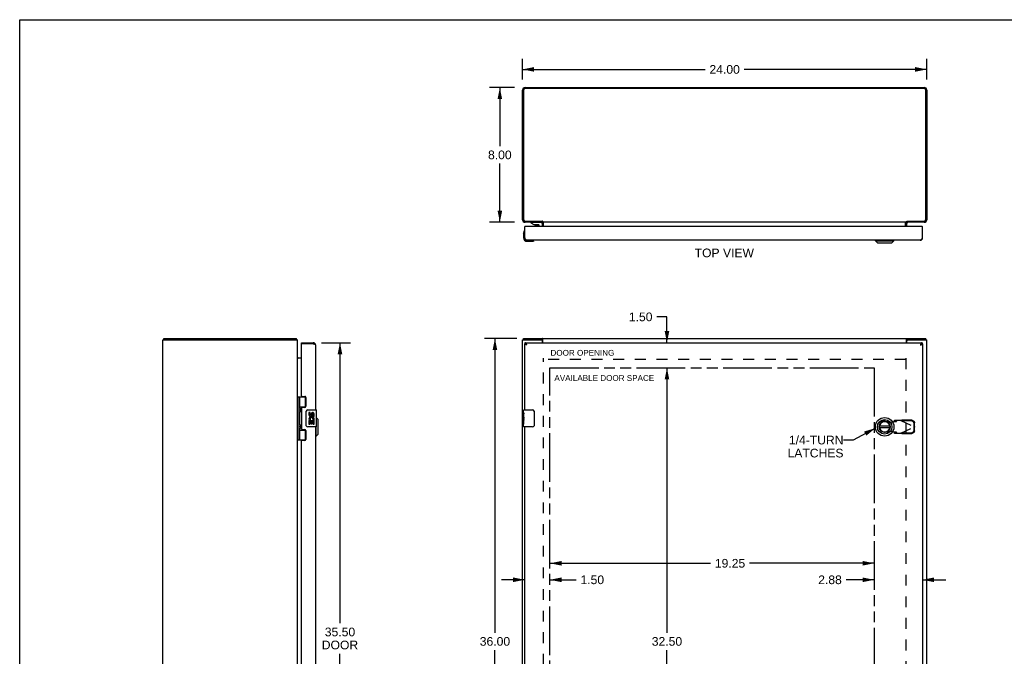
# Model space of a CAD drawing. Header units: inches. Extents: x 0 to 117, y 0 to 76.
# Tile 3 of 4: x 0 to 58, y 38 to 76. Entities that reach past the tile are written whole.
import ezdxf

# ---------------------------------------------------------------- set-up
doc = ezdxf.new("R2010")
doc.units = ezdxf.units.IN
doc.header["$LTSCALE"] = 6.431217
doc.header["$MEASUREMENT"] = 0
doc.linetypes.add('HIDDEN', pattern=[0.2, 0.1, -0.1])
doc.linetypes.add('PHANTOM', pattern=[0.8, 0.45, -0.05, 0.1, -0.05, 0.1, -0.05])
doc.layers.get('0').update_dxf_attribs({"linetype": 'CONTINUOUS'})
for name, color, linetype in [('02___PRT_ALL_AXES', 7, 'CONTINUOUS'), ('1-4_TURN_LH_OVER_24', 7, 'CONTINUOUS'), ('AVAILABLE_DOOR_SPACE', 7, 'CONTINUOUS'), ('DEFAULT_2', 8, 'HIDDEN'), ('DIMENSIONS', 7, 'CONTINUOUS')]:
    doc.layers.add(name, color=color, linetype=linetype)
doc.styles.get("Standard").update_dxf_attribs({"font": 'arial.ttf'})
doc.dimstyles.new('DIMSTYLE_1', dxfattribs={"dimtxt": 0.515873, "dimasz": 0.687831, "dimexe": 0.09, "dimexo": 0.07, "dimgap": 0.0375, "dimtad": 0, "dimtih": 1, "dimtoh": 1, "dimzin": 4, "dimdsep": 46, "dimtxsty": 'Standard', "dimblk": '_FILLED', "dimblk1": '_FILLED', "dimblk2": '_FILLED', "dimcen": 0.09, "dimazin": 1, "dimtfac": 1, "dimtofl": 0, "dimtmove": 0, "dimatfit": 3, "dimldrblk": '_FILLED', "dimfxl": 1, "dimtolj": 1, "dimtzin": 4, "dimarcsym": 0})
doc.dimstyles.get("Standard").update_dxf_attribs({"dimtxt": 0.584656, "dimasz": 0.687831, "dimexe": 0.09, "dimexo": 0.07, "dimgap": 0.09, "dimtad": 0, "dimtih": 1, "dimtoh": 1, "dimzin": 4, "dimdsep": 46, "dimtxsty": 'Standard', "dimblk": '_FILLED', "dimblk1": '_FILLED', "dimblk2": '_FILLED', "dimcen": 0.09, "dimazin": 1, "dimtp": 0.01, "dimtm": 0.01, "dimtfac": 1, "dimtofl": 0, "dimtmove": 0, "dimatfit": 3, "dimldrblk": '_FILLED', "dimfxl": 1, "dimtolj": 1, "dimtzin": 4, "dimarcsym": 0})

# ---------------------------------------------------------------- blocks, each defined once
blk = doc.blocks.new('_FILLED')
at = {"color": 0, "linetype": 'ByBlock'}
blk.add_solid([(0, 0), (-1, 0.2), (-1, -0.2)], dxfattribs=at)
blk = doc.blocks.new('*D1')
at = {"layer": 'DIMENSIONS', "color": 2, "linetype": 'Continuous'}
for p, q in [((29.86, 72.109), (29.86, 73.326)), ((53.86, 72.109), (53.86, 73.326)), ((29.86, 72.706), (40.701, 72.706)), ((53.86, 72.706), (43.019, 72.706))]:
    blk.add_line(p, q, dxfattribs=at)
at = {"layer": 'DIMENSIONS', "color": 2, "linetype": 'Continuous', "xscale": 0.6878306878, "yscale": 0.6878306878, "zscale": 0.6878306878, "rotation": 180}
blk.add_blockref('_FILLED', (29.86, 72.706), dxfattribs=at)
at = {"layer": 'DIMENSIONS', "color": 2, "linetype": 'Continuous', "xscale": 0.6878306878, "yscale": 0.6878306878, "zscale": 0.6878306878}
blk.add_blockref('_FILLED', (53.86, 72.706), dxfattribs=at)
at = {"layer": 'DIMENSIONS', "color": 2, "linetype": 'Continuous', "insert": (41.86, 72.964), "char_height": 0.5159, "width": 1.80268, "attachment_point": 2, "line_spacing_factor": 0.9}
blk.add_mtext('24.00', dxfattribs=at)
blk = doc.blocks.new('*D2')
at = {"layer": 'DIMENSIONS', "color": 2, "linetype": 'Continuous'}
for p, q in [((29.522, 56.718), (27.601, 56.718)), ((28.22, 56.718), (28.22, 39.234)), ((28.22, 20.718), (28.22, 38.202)), ((29.522, 20.718), (27.601, 20.718))]:
    blk.add_line(p, q, dxfattribs=at)
at = {"layer": 'DIMENSIONS', "color": 2, "linetype": 'Continuous', "xscale": 0.6878306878, "yscale": 0.6878306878, "zscale": 0.6878306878}
for p, rotation in [((28.22, 56.718), 90), ((28.22, 20.718), 270)]:
    blk.add_blockref('_FILLED', p, dxfattribs=dict(at, rotation=rotation))
at = {"layer": 'DIMENSIONS', "color": 2, "linetype": 'Continuous', "insert": (28.22, 38.976), "char_height": 0.5159, "width": 1.80268, "attachment_point": 2, "line_spacing_factor": 0.9}
blk.add_mtext('36.00', dxfattribs=at)
blk = doc.blocks.new('*D3')
at = {"layer": 'DIMENSIONS', "color": 2, "linetype": 'Continuous'}
for p, q in [((29.379, 71.627), (27.892, 71.627)), ((28.511, 71.627), (28.511, 68.143)), ((28.511, 63.627), (28.511, 67.111)), ((29.379, 63.627), (27.892, 63.627))]:
    blk.add_line(p, q, dxfattribs=at)
at = {"layer": 'DIMENSIONS', "color": 2, "linetype": 'Continuous', "xscale": 0.6878306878, "yscale": 0.6878306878, "zscale": 0.6878306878}
for p, rotation in [((28.511, 71.627), 90), ((28.511, 63.627), 270)]:
    blk.add_blockref('_FILLED', p, dxfattribs=dict(at, rotation=rotation))
at = {"layer": 'DIMENSIONS', "color": 2, "linetype": 'Continuous', "insert": (28.511, 67.885), "char_height": 0.5159, "width": 1.40187, "attachment_point": 2, "line_spacing_factor": 0.9}
blk.add_mtext('8.00', dxfattribs=at)
blk = doc.blocks.new('*D4')
at = {"layer": 'DIMENSIONS', "color": 2, "linetype": 'Continuous'}
for p, q in [((17.914, 56.468), (19.637, 56.468)), ((19.018, 56.468), (19.018, 39.794)), ((19.018, 20.968), (19.018, 37.988)), ((17.914, 20.968), (19.637, 20.968))]:
    blk.add_line(p, q, dxfattribs=at)
at = {"layer": 'DIMENSIONS', "color": 2, "linetype": 'Continuous', "xscale": 0.6878306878, "yscale": 0.6878306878, "zscale": 0.6878306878}
for p, rotation in [((19.018, 56.468), 90), ((19.018, 20.968), 270)]:
    blk.add_blockref('_FILLED', p, dxfattribs=dict(at, rotation=rotation))
at = {"layer": 'DIMENSIONS', "color": 2, "linetype": 'Continuous', "insert": (19.018, 39.536), "char_height": 0.5159, "width": 2.15938, "attachment_point": 2, "line_spacing_factor": 0.9}
blk.add_mtext('35.50\\PDOOR', dxfattribs=at)
blk = doc.blocks.new('*D6')
at = {"layer": 'DIMENSIONS', "color": 2, "linetype": 'Continuous'}
for p, q in [((31.485, 43.359), (41.019, 43.359)), ((50.735, 43.359), (43.337, 43.359))]:
    blk.add_line(p, q, dxfattribs=at)
at = {"layer": 'DIMENSIONS', "color": 2, "linetype": 'Continuous', "xscale": 0.6878306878, "yscale": 0.6878306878, "zscale": 0.6878306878, "rotation": 180}
blk.add_blockref('_FILLED', (31.485, 43.359), dxfattribs=at)
at = {"layer": 'DIMENSIONS', "color": 2, "linetype": 'Continuous', "xscale": 0.6878306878, "yscale": 0.6878306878, "zscale": 0.6878306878}
blk.add_blockref('_FILLED', (50.735, 43.359), dxfattribs=at)
at = {"layer": 'DIMENSIONS', "color": 2, "linetype": 'Continuous', "insert": (42.178, 43.617), "char_height": 0.5159, "width": 1.80268, "attachment_point": 2, "line_spacing_factor": 0.9}
blk.add_mtext('19.25', dxfattribs=at)
blk = doc.blocks.new('*D7')
at = {"layer": 'DIMENSIONS', "color": 2, "linetype": 'Continuous'}
for p, q in [((50.735, 42.378), (49.074, 42.378)), ((53.61, 42.378), (54.986, 42.378))]:
    blk.add_line(p, q, dxfattribs=at)
at = {"layer": 'DIMENSIONS', "color": 2, "linetype": 'Continuous', "xscale": 0.6878306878, "yscale": 0.6878306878, "zscale": 0.6878306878}
blk.add_blockref('_FILLED', (50.735, 42.378), dxfattribs=at)
at = {"layer": 'DIMENSIONS', "color": 2, "linetype": 'Continuous', "xscale": 0.6878306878, "yscale": 0.6878306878, "zscale": 0.6878306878, "rotation": 180}
blk.add_blockref('_FILLED', (53.61, 42.378), dxfattribs=at)
at = {"layer": 'DIMENSIONS', "color": 2, "linetype": 'Continuous', "insert": (48.817, 42.636), "char_height": 0.5159, "width": 1.40187, "attachment_point": 3, "line_spacing_factor": 0.9}
blk.add_mtext('2.88', dxfattribs=at)
blk = doc.blocks.new('*D8')
at = {"layer": 'DIMENSIONS', "color": 2, "linetype": 'Continuous'}
for p, q in [((29.985, 42.378), (28.609, 42.378)), ((31.485, 42.378), (33.041, 42.378))]:
    blk.add_line(p, q, dxfattribs=at)
at = {"layer": 'DIMENSIONS', "color": 2, "linetype": 'Continuous', "xscale": 0.6878306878, "yscale": 0.6878306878, "zscale": 0.6878306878}
blk.add_blockref('_FILLED', (29.985, 42.378), dxfattribs=at)
at = {"layer": 'DIMENSIONS', "color": 2, "linetype": 'Continuous', "xscale": 0.6878306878, "yscale": 0.6878306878, "zscale": 0.6878306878, "rotation": 180}
blk.add_blockref('_FILLED', (31.485, 42.378), dxfattribs=at)
at = {"layer": 'DIMENSIONS', "color": 2, "linetype": 'Continuous', "insert": (33.299, 42.636), "char_height": 0.5159, "width": 1.40187, "attachment_point": 1, "line_spacing_factor": 0.9}
blk.add_mtext('1.50', dxfattribs=at)
blk = doc.blocks.new('*D13')
at = {"layer": 'DIMENSIONS', "color": 2, "linetype": 'Continuous'}
for p, q in [((38.434, 58.002), (37.832, 58.002)), ((38.434, 56.468), (38.434, 58.002)), ((38.434, 54.968), (38.434, 53.592))]:
    blk.add_line(p, q, dxfattribs=at)
at = {"layer": 'DIMENSIONS', "color": 2, "linetype": 'Continuous', "xscale": 0.6878306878, "yscale": 0.6878306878, "zscale": 0.6878306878}
for p, rotation in [((38.434, 56.468), 270), ((38.434, 54.968), 90)]:
    blk.add_blockref('_FILLED', p, dxfattribs=dict(at, rotation=rotation))
at = {"layer": 'DIMENSIONS', "color": 2, "linetype": 'Continuous', "insert": (37.574, 58.26), "char_height": 0.5159, "width": 1.40187, "attachment_point": 3, "line_spacing_factor": 0.9}
blk.add_mtext('1.50', dxfattribs=at)
blk = doc.blocks.new('*D14')
at = {"layer": 'DIMENSIONS', "color": 2, "linetype": 'Continuous'}
for p, q in [((38.434, 54.968), (38.434, 39.234)), ((38.434, 22.468), (38.434, 38.202))]:
    blk.add_line(p, q, dxfattribs=at)
at = {"layer": 'DIMENSIONS', "color": 2, "linetype": 'Continuous', "xscale": 0.6878306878, "yscale": 0.6878306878, "zscale": 0.6878306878}
for p, rotation in [((38.434, 54.968), 90), ((38.434, 22.468), 270)]:
    blk.add_blockref('_FILLED', p, dxfattribs=dict(at, rotation=rotation))
at = {"layer": 'DIMENSIONS', "color": 2, "linetype": 'Continuous', "insert": (38.434, 38.976), "char_height": 0.5159, "width": 1.80268, "attachment_point": 2, "line_spacing_factor": 0.9}
blk.add_mtext('32.50', dxfattribs=at)

msp = doc.modelspace()

# ---------------------------------------------------------------- linework, layer by layer
at = {"color": 7, "linetype": 'Continuous'}
for p, q in [((0, 0), (0, 75.661)), ((0, 75.661), (116.931, 75.661)), ((30.013, 63.379), (29.985, 63.379)), ((30.358, 63.622), (30.358, 63.583)), ((30.358, 63.622), (30.949, 63.622)), ((30.358, 63.583), (30.529, 63.484)), ((30.529, 63.484), (30.811, 63.484)), ((30.564, 63.627), (30.563, 63.622)), ((30.623, 63.468), (30.763, 63.468)), ((30.822, 63.627), (30.823, 63.622)), ((30.843, 63.379), (30.843, 63.453)), ((31.028, 63.543), (31.028, 63.379)), ((31.035, 63.688), (31.035, 63.627)), ((31.056, 63.67), (31.035, 63.644)), ((31.11, 63.379), (31.11, 63.557)), ((52.61, 63.379), (52.61, 63.557)), ((52.664, 63.67), (52.685, 63.644)), ((52.685, 63.688), (52.685, 63.627)), ((53.582, 63.379), (53.61, 63.379)), ((29.925, 62.984), (29.928, 63.021)), ((29.925, 62.984), (29.925, 62.694)), ((29.972, 63.119), (29.972, 63.119)), ((29.985, 62.689), (29.998, 62.689)), ((53.61, 62.689), (53.597, 62.689)), ((30.125, 62.494), (30.414, 62.494)), ((30.543, 62.539), (30.547, 62.54)), ((30.547, 62.54), (30.548, 62.54)), ((50.808, 62.515), (50.808, 62.554)), ((50.808, 62.515), (51.911, 62.515)), ((50.926, 62.397), (50.808, 62.515)), ((50.926, 62.397), (51.792, 62.397)), ((51.792, 62.397), (51.911, 62.515)), ((51.911, 62.515), (51.911, 62.554)), ((8.557, 56.643), (8.557, 56.718)), ((16.431, 56.643), (16.431, 56.718)), ((29.923, 56.643), (29.923, 56.718)), ((31.032, 56.643), (31.032, 56.718)), ((52.688, 56.643), (52.688, 56.718)), ((53.797, 56.643), (53.797, 56.718)), ((16.453, 56.675), (16.431, 56.654)), ((16.742, 56.393), (16.742, 56.468)), ((16.757, 56.393), (16.742, 56.393)), ((17.432, 56.468), (17.432, 56.393)), ((29.985, 56.393), (29.998, 56.393)), ((29.998, 56.468), (29.998, 56.393)), ((30.975, 56.643), (31.032, 56.643)), ((52.688, 56.643), (52.745, 56.643)), ((53.597, 56.468), (53.597, 56.393)), ((53.61, 56.393), (53.597, 56.393)), ((16.499, 50.688), (16.499, 53.248)), ((16.499, 53.248), (16.983, 53.248)), ((16.539, 50.688), (16.539, 53.248)), ((16.637, 52.551), (16.637, 53.248)), ((16.952, 53.248), (16.952, 52.657)), ((16.637, 52.657), (16.984, 52.657)), ((16.926, 52.648), (16.977, 52.648)), ((16.494, 52.589), (16.499, 52.59)), ((16.494, 52.331), (16.499, 52.33)), ((16.637, 51.566), (16.637, 52.37)), ((16.649, 52.361), (16.647, 52.357)), ((16.649, 52.558), (16.651, 52.554)), ((16.65, 52.364), (16.649, 52.361)), ((16.651, 52.368), (16.65, 52.364)), ((16.651, 52.554), (16.652, 52.551)), ((16.653, 52.372), (16.651, 52.368)), ((16.652, 52.551), (16.654, 52.547)), ((16.653, 52.531), (16.653, 52.531)), ((16.653, 52.531), (16.653, 52.39)), ((16.653, 52.39), (16.653, 52.39)), ((16.653, 52.39), (16.653, 52.389)), ((16.656, 52.379), (16.653, 52.372)), ((16.654, 52.547), (16.66, 52.531)), ((16.661, 52.392), (16.656, 52.379)), ((16.66, 52.531), (16.662, 52.527)), ((16.663, 52.396), (16.661, 52.392)), ((16.662, 52.527), (16.663, 52.522)), ((16.664, 52.4), (16.663, 52.396)), ((16.666, 52.404), (16.664, 52.4)), ((17.002, 51.568), (17.002, 52.368)), ((17.102, 52.468), (17.612, 52.468)), ((17.627, 51.483), (17.627, 52.453)), ((29.94, 52.468), (30.45, 52.468)), ((30.55, 52.368), (30.55, 51.568)), ((16.494, 51.605), (16.499, 51.606)), ((16.649, 51.574), (16.651, 51.57)), ((16.651, 51.57), (16.652, 51.566)), ((16.652, 51.566), (16.654, 51.563)), ((16.653, 51.546), (16.653, 51.547)), ((16.653, 51.546), (16.653, 51.406)), ((16.654, 51.563), (16.66, 51.546)), ((16.66, 51.546), (16.662, 51.542)), ((16.662, 51.542), (16.663, 51.538)), ((17.612, 51.468), (17.102, 51.468)), ((17.607, 50.916), (17.607, 51.468)), ((17.725, 51.901), (17.627, 51.998)), ((17.725, 51.034), (17.725, 51.901)), ((29.925, 51.853), (29.925, 51.886)), ((29.925, 51.483), (29.925, 51.622)), ((30.45, 51.468), (29.94, 51.468)), ((51.672, 51.507), (51.047, 51.507)), ((16.494, 51.347), (16.499, 51.346)), ((16.637, 50.688), (16.637, 51.385)), ((16.637, 51.279), (16.984, 51.279)), ((16.649, 51.376), (16.647, 51.373)), ((16.65, 51.38), (16.649, 51.376)), ((16.651, 51.384), (16.65, 51.38)), ((16.653, 51.387), (16.651, 51.384)), ((16.653, 51.405), (16.653, 51.406)), ((16.653, 51.405), (16.653, 51.405)), ((16.656, 51.395), (16.653, 51.387)), ((16.661, 51.407), (16.656, 51.395)), ((16.663, 51.412), (16.661, 51.407)), ((16.664, 51.416), (16.663, 51.412)), ((16.666, 51.42), (16.664, 51.416)), ((16.977, 51.288), (16.926, 51.288)), ((16.952, 51.279), (16.952, 50.688)), ((17.607, 50.916), (17.567, 50.916)), ((17.725, 51.034), (17.607, 50.916)), ((51.047, 51.428), (51.672, 51.428)), ((16.499, 50.688), (16.983, 50.688))]:
    msp.add_line(p, q, dxfattribs=at)
at = {"color": 3, "linetype": 'Continuous'}
for p, q in [((29.86, 63.772), (29.86, 71.482)), ((29.923, 71.484), (29.923, 63.77)), ((53.717, 71.564), (30.003, 71.564)), ((30.005, 71.627), (53.715, 71.627)), ((53.797, 63.77), (53.797, 71.484)), ((53.86, 71.482), (53.86, 63.772)), ((29.985, 62.689), (29.985, 63.379)), ((29.998, 62.689), (29.998, 63.364)), ((30.003, 63.69), (31.032, 63.69)), ((31.035, 63.627), (30.005, 63.627)), ((53.582, 63.379), (30.013, 63.379)), ((31.035, 63.379), (31.035, 63.557)), ((31.062, 63.627), (31.062, 63.669)), ((52.658, 63.627), (31.062, 63.627)), ((31.096, 63.619), (31.094, 63.621)), ((31.112, 63.379), (31.112, 63.612)), ((52.608, 63.379), (52.608, 63.612)), ((52.658, 63.627), (52.658, 63.669)), ((52.673, 63.681), (52.677, 63.683)), ((53.715, 63.627), (52.685, 63.627)), ((52.685, 63.379), (52.685, 63.557)), ((52.688, 63.69), (53.717, 63.69)), ((53.597, 63.364), (53.597, 62.689)), ((53.61, 62.689), (53.61, 63.379)), ((53.475, 62.554), (30.12, 62.554)), ((8.557, 56.718), (16.431, 56.718)), ((29.923, 56.718), (53.797, 56.718)), ((8.494, 20.793), (8.494, 56.643)), ((8.494, 56.643), (16.494, 56.643)), ((16.443, 56.695), (16.442, 56.702)), ((16.494, 20.793), (16.494, 56.643)), ((16.742, 56.468), (17.432, 56.468)), ((16.742, 53.31), (16.742, 56.378)), ((17.432, 56.393), (16.757, 56.393)), ((17.567, 56.333), (17.567, 52.468)), ((29.86, 20.793), (29.86, 56.643)), ((29.86, 56.643), (30.975, 56.643)), ((29.985, 52.468), (29.985, 56.393)), ((29.998, 56.468), (53.597, 56.468)), ((31.035, 56.468), (31.035, 56.583)), ((31.053, 56.69), (31.05, 56.697)), ((31.062, 56.468), (31.062, 56.675)), ((52.658, 56.468), (52.658, 56.675)), ((52.685, 56.468), (52.685, 56.583)), ((52.745, 56.643), (53.86, 56.643)), ((53.475, 56.333), (53.493, 56.338)), ((53.61, 56.393), (53.61, 21.043)), ((53.86, 20.793), (53.86, 56.643)), ((16.742, 55.543), (16.51, 55.543)), ((16.773, 53.279), (16.929, 53.279)), ((16.992, 53.216), (16.992, 52.689)), ((16.929, 52.626), (16.773, 52.626)), ((16.742, 52.595), (16.742, 51.342)), ((17.567, 51.468), (17.567, 25.968)), ((29.985, 25.968), (29.985, 51.468)), ((16.773, 51.311), (16.929, 51.311)), ((16.992, 51.248), (16.992, 50.721)), ((16.742, 26.81), (16.742, 50.627)), ((16.929, 50.658), (16.773, 50.658))]:
    msp.add_line(p, q, dxfattribs=at)
for points in [[(31.009, 63.612), (31.009, 63.612), (31.01, 63.611), (31.01, 63.611), (31.011, 63.612), (31.012, 63.612), (31.013, 63.613), (31.014, 63.613), (31.015, 63.614), (31.016, 63.615), (31.018, 63.617)], [(31.018, 63.617), (31.021, 63.619), (31.022, 63.62), (31.024, 63.622), (31.025, 63.623)], [(31.025, 63.623), (31.027, 63.624), (31.028, 63.625), (31.03, 63.626)], [(31.044, 63.682), (31.043, 63.683), (31.042, 63.684), (31.041, 63.684), (31.04, 63.685), (31.039, 63.686), (31.038, 63.686), (31.037, 63.687), (31.036, 63.688), (31.034, 63.689), (31.033, 63.689), (31.032, 63.69)], [(31.062, 63.669), (31.061, 63.67), (31.06, 63.671), (31.059, 63.672), (31.058, 63.673), (31.057, 63.674), (31.056, 63.675), (31.055, 63.676), (31.053, 63.677), (31.052, 63.677), (31.051, 63.678), (31.05, 63.679), (31.049, 63.679), (31.048, 63.68), (31.047, 63.681), (31.044, 63.682)], [(31.094, 63.621), (31.093, 63.622), (31.092, 63.624), (31.091, 63.625), (31.089, 63.625), (31.088, 63.626), (31.087, 63.627), (31.086, 63.627), (31.085, 63.627), (31.084, 63.627)], [(31.112, 63.612), (31.111, 63.612), (31.11, 63.611), (31.109, 63.611), (31.108, 63.612), (31.106, 63.612), (31.105, 63.612), (31.104, 63.613), (31.102, 63.614), (31.101, 63.615), (31.1, 63.616), (31.099, 63.617), (31.098, 63.618), (31.096, 63.619)], [(52.608, 63.612), (52.609, 63.612), (52.61, 63.611), (52.611, 63.611), (52.612, 63.612), (52.614, 63.612), (52.615, 63.612), (52.616, 63.613), (52.618, 63.614), (52.619, 63.615), (52.62, 63.616), (52.621, 63.617), (52.622, 63.618), (52.624, 63.619)], [(52.624, 63.619), (52.626, 63.621), (52.627, 63.622), (52.628, 63.624), (52.629, 63.625), (52.63, 63.625), (52.632, 63.626), (52.633, 63.627), (52.634, 63.627), (52.635, 63.627), (52.636, 63.627)], [(52.658, 63.669), (52.659, 63.67), (52.66, 63.671), (52.661, 63.672), (52.662, 63.673), (52.663, 63.674), (52.664, 63.675), (52.665, 63.676), (52.666, 63.677), (52.668, 63.677), (52.669, 63.678), (52.67, 63.679), (52.671, 63.679), (52.672, 63.68), (52.673, 63.681)], [(52.677, 63.683), (52.678, 63.684), (52.679, 63.684), (52.68, 63.685), (52.681, 63.686), (52.682, 63.686), (52.683, 63.687), (52.684, 63.688), (52.686, 63.689), (52.687, 63.689), (52.688, 63.69)], [(52.695, 63.623), (52.693, 63.624), (52.692, 63.625), (52.69, 63.626)], [(52.699, 63.619), (52.698, 63.62), (52.696, 63.622), (52.695, 63.623)], [(52.711, 63.612), (52.711, 63.612), (52.71, 63.611), (52.71, 63.611), (52.709, 63.612), (52.708, 63.612), (52.707, 63.613), (52.706, 63.613), (52.705, 63.614), (52.704, 63.615), (52.702, 63.617), (52.699, 63.619)], [(30.12, 62.554), (30.115, 62.554), (30.11, 62.555), (30.105, 62.557), (30.1, 62.559), (30.095, 62.561), (30.089, 62.564), (30.084, 62.568), (30.079, 62.572), (30.074, 62.577), (30.069, 62.582), (30.064, 62.588), (30.059, 62.594), (30.054, 62.6), (30.049, 62.607), (30.044, 62.614), (30.039, 62.622), (30.034, 62.629), (30.028, 62.638), (30.023, 62.646), (30.018, 62.654), (30.013, 62.663), (30.008, 62.672), (30.003, 62.68), (29.998, 62.689)], [(53.597, 62.689), (53.592, 62.68), (53.587, 62.672), (53.582, 62.663), (53.577, 62.654), (53.572, 62.646), (53.566, 62.638), (53.561, 62.629), (53.556, 62.622), (53.551, 62.614), (53.546, 62.607), (53.541, 62.6), (53.536, 62.594), (53.531, 62.588), (53.526, 62.582), (53.521, 62.577), (53.516, 62.572), (53.511, 62.568), (53.505, 62.564), (53.5, 62.561), (53.495, 62.559), (53.49, 62.557), (53.485, 62.555), (53.48, 62.554), (53.475, 62.554)], [(16.442, 56.702), (16.441, 56.704), (16.44, 56.706), (16.44, 56.708), (16.439, 56.709), (16.439, 56.711), (16.438, 56.712), (16.437, 56.714), (16.437, 56.715), (16.436, 56.716), (16.435, 56.716), (16.434, 56.717), (16.434, 56.717), (16.433, 56.718), (16.432, 56.718), (16.431, 56.718)], [(31.05, 56.697), (31.049, 56.699), (31.048, 56.702), (31.047, 56.704), (31.046, 56.706), (31.045, 56.708), (31.044, 56.709), (31.043, 56.711), (31.042, 56.712), (31.041, 56.714), (31.04, 56.715), (31.039, 56.716), (31.038, 56.716), (31.037, 56.717), (31.036, 56.717), (31.034, 56.718), (31.033, 56.718), (31.032, 56.718)], [(52.67, 56.697), (52.671, 56.699), (52.672, 56.702), (52.673, 56.704), (52.674, 56.706), (52.675, 56.708), (52.676, 56.709), (52.677, 56.711), (52.678, 56.712), (52.679, 56.714), (52.68, 56.715), (52.681, 56.716), (52.682, 56.716), (52.683, 56.717), (52.684, 56.717), (52.686, 56.718), (52.687, 56.718), (52.688, 56.718)], [(16.453, 56.675), (16.451, 56.676), (16.45, 56.677), (16.449, 56.679), (16.448, 56.681), (16.447, 56.683), (16.446, 56.685), (16.446, 56.687), (16.445, 56.69), (16.444, 56.692), (16.443, 56.695)], [(17.467, 56.383), (17.459, 56.386), (17.45, 56.388), (17.432, 56.393)], [(17.567, 56.333), (17.567, 56.336), (17.566, 56.338), (17.565, 56.341), (17.563, 56.343), (17.56, 56.346), (17.557, 56.348), (17.553, 56.351), (17.549, 56.353), (17.545, 56.356), (17.539, 56.358), (17.534, 56.361), (17.528, 56.363), (17.521, 56.366), (17.514, 56.368), (17.507, 56.371), (17.5, 56.373), (17.492, 56.376), (17.484, 56.378), (17.476, 56.381), (17.467, 56.383)], [(30.12, 56.333), (30.102, 56.338), (30.094, 56.341), (30.085, 56.343), (30.077, 56.346), (30.068, 56.348), (30.06, 56.351), (30.052, 56.353), (30.045, 56.356), (30.038, 56.358), (30.031, 56.361), (30.025, 56.363), (30.018, 56.366), (30.013, 56.368), (30.008, 56.371), (30.003, 56.373), (29.999, 56.376), (29.995, 56.378), (29.992, 56.381), (29.99, 56.383), (29.988, 56.386), (29.986, 56.388), (29.985, 56.391), (29.985, 56.393)], [(30.12, 56.333), (30.115, 56.342), (30.11, 56.351), (30.105, 56.359), (30.1, 56.368), (30.095, 56.376), (30.089, 56.385), (30.084, 56.393), (30.079, 56.401), (30.074, 56.408), (30.069, 56.415), (30.064, 56.422), (30.059, 56.428), (30.054, 56.435), (30.049, 56.44), (30.044, 56.445), (30.039, 56.45), (30.034, 56.454), (30.028, 56.458), (30.023, 56.461), (30.018, 56.463), (30.013, 56.465), (30.008, 56.467), (30.003, 56.468), (29.998, 56.468)], [(31.062, 56.675), (31.061, 56.676), (31.06, 56.677), (31.059, 56.679), (31.058, 56.681), (31.057, 56.683), (31.056, 56.685), (31.055, 56.687), (31.053, 56.69)], [(52.658, 56.675), (52.659, 56.676), (52.66, 56.677), (52.661, 56.679), (52.662, 56.681), (52.663, 56.683), (52.664, 56.685), (52.665, 56.687), (52.666, 56.69), (52.67, 56.697)], [(53.597, 56.468), (53.592, 56.468), (53.587, 56.467), (53.582, 56.465), (53.577, 56.463), (53.572, 56.461), (53.566, 56.458), (53.561, 56.454), (53.556, 56.45), (53.551, 56.445), (53.546, 56.44), (53.541, 56.435), (53.536, 56.428), (53.531, 56.422), (53.526, 56.415), (53.521, 56.408), (53.516, 56.401), (53.511, 56.393), (53.505, 56.385), (53.5, 56.376), (53.495, 56.368), (53.49, 56.359), (53.485, 56.351), (53.48, 56.342), (53.475, 56.333)], [(53.493, 56.338), (53.501, 56.341), (53.51, 56.343), (53.518, 56.346), (53.527, 56.348), (53.535, 56.351), (53.542, 56.353), (53.55, 56.356), (53.557, 56.358), (53.564, 56.361), (53.57, 56.363), (53.576, 56.366), (53.582, 56.368), (53.587, 56.371), (53.592, 56.373), (53.596, 56.376), (53.6, 56.378), (53.603, 56.381), (53.605, 56.383), (53.607, 56.386), (53.609, 56.388), (53.61, 56.391), (53.61, 56.393)], [(16.51, 55.543), (16.51, 55.544), (16.51, 55.545), (16.51, 55.547), (16.51, 55.548), (16.509, 55.549), (16.509, 55.551), (16.508, 55.552), (16.507, 55.554), (16.506, 55.555), (16.505, 55.556), (16.504, 55.557), (16.502, 55.559), (16.501, 55.56), (16.5, 55.561), (16.499, 55.562), (16.498, 55.564), (16.497, 55.565), (16.496, 55.566), (16.495, 55.567), (16.495, 55.569), (16.494, 55.57), (16.494, 55.571)], [(16.51, 55.569), (16.51, 55.569), (16.51, 55.569), (16.51, 55.568), (16.51, 55.567), (16.51, 55.567), (16.509, 55.566), (16.509, 55.565), (16.508, 55.564), (16.507, 55.563), (16.506, 55.561), (16.505, 55.56), (16.503, 55.558)]]:
    msp.add_lwpolyline(points, dxfattribs=at)
at = {"color": 7, "linetype": 'Continuous'}
for points in [[(31.056, 63.67), (31.055, 63.671), (31.053, 63.673), (31.052, 63.674), (31.051, 63.676), (31.05, 63.678), (31.049, 63.679)], [(52.664, 63.67), (52.665, 63.671), (52.667, 63.673), (52.668, 63.674), (52.669, 63.676), (52.67, 63.678), (52.671, 63.679)], [(29.972, 63.119), (29.971, 63.117), (29.971, 63.116), (29.97, 63.112)], [(30.548, 62.54), (30.55, 62.541), (30.55, 62.541)], [(30.064, 56.373), (30.059, 56.375), (30.054, 56.378), (30.049, 56.381), (30.044, 56.383), (30.039, 56.385), (30.034, 56.387), (30.028, 56.388), (30.023, 56.39), (30.018, 56.391), (30.013, 56.392), (30.008, 56.393), (30.003, 56.393), (29.998, 56.393)], [(30.074, 56.366), (30.069, 56.37), (30.064, 56.373)], [(30.12, 56.333), (30.115, 56.336), (30.111, 56.339), (30.106, 56.342), (30.101, 56.345), (30.097, 56.348), (30.093, 56.351), (30.089, 56.354), (30.085, 56.357), (30.081, 56.36), (30.078, 56.363), (30.074, 56.366), (30.074, 56.367)], [(30.12, 56.333), (30.115, 56.337), (30.11, 56.341), (30.105, 56.345), (30.1, 56.349), (30.095, 56.352), (30.089, 56.356), (30.084, 56.36), (30.079, 56.363), (30.074, 56.366)], [(31.062, 56.622), (31.061, 56.622), (31.059, 56.622), (31.058, 56.622), (31.057, 56.622), (31.056, 56.622), (31.055, 56.623), (31.054, 56.623), (31.053, 56.624), (31.052, 56.625), (31.05, 56.626), (31.049, 56.627), (31.048, 56.628), (31.047, 56.629), (31.046, 56.63), (31.045, 56.631), (31.044, 56.633), (31.043, 56.634), (31.042, 56.635), (31.041, 56.637), (31.04, 56.638), (31.039, 56.639), (31.038, 56.64), (31.037, 56.641), (31.036, 56.642), (31.035, 56.642), (31.034, 56.643), (31.033, 56.643), (31.032, 56.643)], [(52.658, 56.622), (52.659, 56.622), (52.66, 56.622), (52.662, 56.622), (52.663, 56.622), (52.664, 56.622), (52.665, 56.623), (52.666, 56.623), (52.667, 56.624), (52.668, 56.625), (52.669, 56.626), (52.671, 56.627), (52.672, 56.628), (52.673, 56.629), (52.674, 56.63), (52.675, 56.631), (52.676, 56.633), (52.677, 56.634), (52.678, 56.635), (52.679, 56.637), (52.68, 56.638), (52.681, 56.639), (52.682, 56.64), (52.683, 56.641), (52.684, 56.642), (52.685, 56.642), (52.686, 56.643), (52.687, 56.643), (52.688, 56.643)], [(53.526, 56.37), (53.521, 56.366), (53.516, 56.363), (53.511, 56.36), (53.505, 56.356), (53.5, 56.352), (53.495, 56.349), (53.49, 56.345), (53.485, 56.341), (53.48, 56.337), (53.475, 56.333)], [(53.475, 56.333), (53.48, 56.336), (53.484, 56.339), (53.489, 56.342), (53.494, 56.345), (53.498, 56.348), (53.502, 56.351), (53.506, 56.354), (53.51, 56.357), (53.514, 56.36), (53.517, 56.363), (53.521, 56.366), (53.521, 56.367)], [(53.536, 56.375), (53.531, 56.373), (53.526, 56.37)], [(53.597, 56.393), (53.592, 56.393), (53.587, 56.393), (53.582, 56.392), (53.577, 56.391), (53.572, 56.39), (53.566, 56.388), (53.561, 56.387), (53.556, 56.385), (53.551, 56.383), (53.546, 56.381), (53.541, 56.378), (53.536, 56.375)], [(16.637, 52.606), (16.637, 52.605), (16.637, 52.604), (16.637, 52.603), (16.637, 52.602), (16.637, 52.601), (16.637, 52.6), (16.638, 52.599), (16.638, 52.598), (16.638, 52.597), (16.638, 52.596), (16.638, 52.595), (16.638, 52.594), (16.639, 52.592), (16.639, 52.591), (16.639, 52.59), (16.639, 52.589), (16.64, 52.588), (16.64, 52.586), (16.64, 52.585), (16.641, 52.584), (16.641, 52.583), (16.641, 52.581), (16.642, 52.58), (16.642, 52.578), (16.643, 52.577), (16.643, 52.576), (16.643, 52.574), (16.644, 52.573), (16.644, 52.571), (16.645, 52.57), (16.646, 52.568), (16.646, 52.566), (16.647, 52.565), (16.647, 52.563), (16.648, 52.561), (16.649, 52.558)], [(16.647, 52.357), (16.647, 52.356), (16.646, 52.354), (16.646, 52.352), (16.645, 52.351), (16.644, 52.349), (16.644, 52.348), (16.643, 52.346), (16.643, 52.345), (16.643, 52.343), (16.642, 52.342), (16.642, 52.34), (16.641, 52.339), (16.641, 52.338), (16.641, 52.336), (16.64, 52.335), (16.64, 52.334), (16.64, 52.333), (16.639, 52.331), (16.639, 52.33), (16.639, 52.329), (16.639, 52.328), (16.638, 52.327), (16.638, 52.326), (16.638, 52.324), (16.638, 52.323), (16.638, 52.322), (16.638, 52.321), (16.637, 52.32), (16.637, 52.319), (16.637, 52.318), (16.637, 52.317), (16.637, 52.316), (16.637, 52.315), (16.637, 52.315)], [(16.663, 52.522), (16.665, 52.518), (16.666, 52.516), (16.667, 52.514), (16.667, 52.512), (16.668, 52.51), (16.669, 52.508), (16.67, 52.506), (16.67, 52.504), (16.671, 52.502), (16.671, 52.5), (16.672, 52.499), (16.673, 52.497), (16.673, 52.495), (16.674, 52.493), (16.674, 52.492), (16.674, 52.49), (16.675, 52.489), (16.675, 52.487), (16.676, 52.486), (16.676, 52.484), (16.676, 52.483), (16.677, 52.481), (16.677, 52.48), (16.677, 52.478), (16.677, 52.477), (16.678, 52.476), (16.678, 52.474), (16.678, 52.473), (16.678, 52.472), (16.678, 52.47), (16.678, 52.469), (16.678, 52.468), (16.678, 52.466), (16.679, 52.465), (16.679, 52.464), (16.679, 52.463), (16.679, 52.461), (16.679, 52.46), (16.679, 52.459), (16.679, 52.458), (16.679, 52.456), (16.679, 52.455), (16.678, 52.454), (16.678, 52.453), (16.678, 52.451), (16.678, 52.45), (16.678, 52.449), (16.678, 52.447), (16.678, 52.446), (16.678, 52.445), (16.677, 52.443), (16.677, 52.442), (16.677, 52.441), (16.677, 52.439), (16.676, 52.438), (16.676, 52.436), (16.676, 52.435), (16.675, 52.433), (16.675, 52.432), (16.674, 52.43), (16.674, 52.428), (16.674, 52.427), (16.673, 52.425), (16.673, 52.423), (16.672, 52.422), (16.671, 52.42), (16.671, 52.418), (16.67, 52.416), (16.67, 52.414), (16.669, 52.412), (16.668, 52.41), (16.667, 52.408), (16.667, 52.406), (16.666, 52.404)], [(17.002, 52.368), (17.003, 52.374), (17.003, 52.381), (17.004, 52.387), (17.005, 52.393), (17.007, 52.399), (17.009, 52.404)], [(30.543, 52.404), (30.545, 52.399), (30.547, 52.393), (30.548, 52.387), (30.549, 52.381), (30.55, 52.374), (30.55, 52.368)], [(16.637, 51.622), (16.637, 51.621), (16.637, 51.62), (16.637, 51.619), (16.637, 51.618), (16.637, 51.617), (16.637, 51.616), (16.638, 51.615), (16.638, 51.614), (16.638, 51.613), (16.638, 51.612), (16.638, 51.61), (16.638, 51.609), (16.639, 51.608), (16.639, 51.607), (16.639, 51.606), (16.639, 51.605), (16.64, 51.603), (16.64, 51.602), (16.64, 51.601), (16.641, 51.6), (16.641, 51.598), (16.641, 51.597), (16.642, 51.596), (16.642, 51.594), (16.643, 51.593), (16.643, 51.591), (16.643, 51.59), (16.644, 51.588), (16.644, 51.587), (16.645, 51.585), (16.646, 51.584), (16.646, 51.582), (16.647, 51.58), (16.647, 51.579), (16.648, 51.577), (16.649, 51.574)], [(16.663, 51.538), (16.665, 51.534), (16.666, 51.532), (16.667, 51.53), (16.667, 51.528), (16.668, 51.526), (16.669, 51.524), (16.67, 51.522), (16.67, 51.52), (16.671, 51.518), (16.671, 51.516), (16.672, 51.514), (16.673, 51.513), (16.673, 51.511), (16.674, 51.509), (16.674, 51.508), (16.674, 51.506), (16.675, 51.504), (16.675, 51.503), (16.676, 51.501), (16.676, 51.5), (16.676, 51.498), (16.677, 51.497), (16.677, 51.495), (16.677, 51.494), (16.677, 51.493), (16.678, 51.491), (16.678, 51.49), (16.678, 51.489), (16.678, 51.487), (16.678, 51.486), (16.678, 51.485), (16.678, 51.483), (16.678, 51.482), (16.679, 51.481), (16.679, 51.48), (16.679, 51.478), (16.679, 51.477), (16.679, 51.476), (16.679, 51.475), (16.679, 51.473), (16.679, 51.472), (16.679, 51.471), (16.678, 51.47), (16.678, 51.468), (16.678, 51.467), (16.678, 51.466), (16.678, 51.464), (16.678, 51.463), (16.678, 51.462), (16.678, 51.46), (16.677, 51.459), (16.677, 51.458), (16.677, 51.456), (16.677, 51.455), (16.676, 51.453), (16.676, 51.452), (16.676, 51.451), (16.675, 51.449), (16.675, 51.447), (16.674, 51.446), (16.674, 51.444), (16.674, 51.443), (16.673, 51.441), (16.673, 51.439), (16.672, 51.437), (16.671, 51.436), (16.671, 51.434), (16.67, 51.432), (16.67, 51.43), (16.669, 51.428), (16.668, 51.426), (16.667, 51.424), (16.667, 51.422), (16.666, 51.42)], [(17.009, 51.532), (17.007, 51.538), (17.005, 51.543), (17.004, 51.549), (17.003, 51.555), (17.003, 51.562), (17.002, 51.568)], [(30.55, 51.568), (30.55, 51.562), (30.549, 51.555), (30.548, 51.549), (30.547, 51.543), (30.545, 51.538), (30.543, 51.532)], [(16.647, 51.373), (16.647, 51.371), (16.646, 51.37), (16.646, 51.368), (16.645, 51.367), (16.644, 51.365), (16.644, 51.363), (16.643, 51.362), (16.643, 51.36), (16.643, 51.359), (16.642, 51.358), (16.642, 51.356), (16.641, 51.355), (16.641, 51.354), (16.641, 51.352), (16.64, 51.351), (16.64, 51.35), (16.64, 51.348), (16.639, 51.347), (16.639, 51.346), (16.639, 51.345), (16.639, 51.344), (16.638, 51.342), (16.638, 51.341), (16.638, 51.34), (16.638, 51.339), (16.638, 51.338), (16.638, 51.337), (16.637, 51.336), (16.637, 51.335), (16.637, 51.334), (16.637, 51.333), (16.637, 51.332), (16.637, 51.331), (16.637, 51.33)]]:
    msp.add_lwpolyline(points, dxfattribs=at)
for radius in [0.551, 0.433, 0.329, 0.317]:
    msp.add_circle((51.359, 51.467), radius, dxfattribs=at)
at = {"color": 3, "linetype": 'Continuous'}
for centre, radius, start, end in [((30.005, 71.482), 0.145, 90, 180), ((30.003, 71.484), 0.08, 90, 180), ((53.715, 71.482), 0.145, 0, 90), ((53.717, 71.484), 0.08, 0, 90), ((30.005, 63.772), 0.145, 180, 270), ((30.003, 63.77), 0.08, 180, 270), ((53.715, 63.772), 0.145, 270, 360), ((53.717, 63.77), 0.08, 270, 360), ((30.013, 63.364), 0.015, 90, 180), ((30.965, 63.557), 0.07, 0, 86.76889), ((52.755, 63.557), 0.07, 93.2311, 180), ((53.582, 63.364), 0.015, 0, 90), ((30.12, 62.689), 0.135, 180, 270), ((53.475, 62.689), 0.135, 270, 360), ((16.349, 56.573), 0.145, 28.87373, 44.60138), ((16.757, 56.378), 0.015, 90, 180), ((17.432, 56.333), 0.135, 0, 90), ((30.975, 56.583), 0.06, 0, 90), ((52.745, 56.583), 0.06, 90, 180), ((16.564, 55.613), 0.07, 180, 270), ((16.773, 53.31), 0.031, 180, 270), ((16.929, 53.216), 0.063, 0, 90), ((16.773, 52.595), 0.031, 90, 180), ((16.929, 52.689), 0.063, 270, 360), ((16.773, 51.342), 0.031, 180, 270), ((16.929, 51.248), 0.063, 0, 90), ((16.773, 50.627), 0.031, 90, 180), ((16.929, 50.721), 0.063, 270, 360)]:
    msp.add_arc(centre, radius, start, end, dxfattribs=at)
at = {"color": 7, "linetype": 'Continuous'}
for centre, radius, start, end in [((30.623, 63.558), 0.09, 235.07511, 270), ((30.763, 63.558), 0.09, 270, 304.75269), ((30.811, 63.453), 0.0317, 0, 90), ((30.949, 63.543), 0.0787, 0, 90), ((30.965, 63.557), 0.145, 48.0117, 51.24508), ((30.965, 63.557), 0.145, 0, 25.39694), ((52.755, 63.557), 0.145, 154.60306, 180), ((52.755, 63.557), 0.145, 128.75492, 131.98831), ((30.175, 62.984), 0.25, 149.11011, 180), ((30.125, 62.694), 0.2, 180, 270), ((29.973, 63.104), 0.015, 96.37959, 149.11011), ((29.97, 63.104), 0.015, 0, 83.62041), ((30.414, 62.744), 0.25, 270, 300.88989), ((30.535, 62.539), 0.015, 6.37959, 90), ((30.535, 62.543), 0.015, 300.88989, 353.62041), ((17.432, 56.333), 0.06, 58.21451, 90), ((16.563, 52.53), 0.09, 0.67198, 34.92489), ((16.563, 52.39), 0.09, 325.07511, 359.32802), ((17.102, 52.368), 0.1, 90, 158.79459), ((17.612, 52.453), 0.015, 0, 90), ((29.94, 52.453), 0.015, 90, 180), ((30.45, 52.368), 0.1, 21.19986, 90), ((16.563, 51.546), 0.09, 0.67198, 34.92489), ((17.102, 51.568), 0.1, 201.20502, 270), ((17.612, 51.483), 0.015, 270, 360), ((29.94, 51.483), 0.015, 180, 270), ((30.45, 51.568), 0.1, 270, 338.79459), ((51.359, 51.467), 0.315, 10.07866, 349.92134), ((16.563, 51.406), 0.09, 325.07511, 359.32802)]:
    msp.add_arc(centre, radius, start, end, dxfattribs=at)
for centre in [(16.732, 52.46), (16.732, 51.476)]:
    msp.add_ellipse(centre, major_axis=(0, 0.188), ratio=0.57735, start_param=1.066602, end_param=2.074991, dxfattribs=at)
at = {"layer": '02___PRT_ALL_AXES', "color": 7, "linetype": 'Continuous'}
for p, q in [((16.926, 52.648), (16.926, 52.626)), ((17.178, 52.314), (17.178, 52.177)), ((17.24, 52.314), (17.178, 52.314)), ((17.24, 52.177), (17.24, 52.314)), ((17.306, 52.24), (17.306, 52.171)), ((17.366, 52.177), (17.366, 52.219)), ((17.429, 52.083), (17.429, 52.22)), ((17.429, 52.083), (17.49, 52.083)), ((17.49, 52.083), (17.49, 52.24)), ((29.925, 52.309), (29.925, 52.453)), ((29.925, 52.053), (29.925, 52.306)), ((29.934, 52.251), (29.925, 52.251)), ((29.925, 52.083), (29.935, 52.083)), ((29.925, 51.483), (29.925, 52.051)), ((29.935, 52.083), (29.935, 52.24)), ((17.178, 51.853), (17.178, 51.622)), ((17.196, 51.853), (17.178, 51.853)), ((17.178, 51.622), (17.24, 51.622)), ((17.23, 51.853), (17.258, 51.872)), ((17.23, 51.853), (17.49, 51.853)), ((17.24, 51.622), (17.24, 51.79)), ((17.24, 51.79), (17.306, 51.79)), ((17.306, 51.79), (17.306, 51.654)), ((17.306, 51.654), (17.366, 51.654)), ((17.366, 51.654), (17.366, 51.79)), ((17.366, 51.79), (17.429, 51.79)), ((17.421, 51.889), (17.479, 51.864)), ((17.429, 51.622), (17.429, 51.79)), ((17.429, 51.622), (17.49, 51.622)), ((17.49, 51.9), (17.49, 51.953)), ((17.49, 51.622), (17.49, 51.853)), ((29.928, 52.02), (29.925, 52.02)), ((29.925, 51.889), (29.934, 51.889)), ((29.925, 51.853), (29.935, 51.853)), ((29.925, 51.79), (29.935, 51.79)), ((29.925, 51.622), (29.935, 51.622)), ((29.935, 51.9), (29.935, 51.953)), ((29.935, 51.622), (29.935, 51.853)), ((16.926, 51.311), (16.926, 51.288))]:
    msp.add_line(p, q, dxfattribs=at)
for points in [[(29.925, 52.309), (29.925, 52.306), (29.926, 52.301), (29.927, 52.296), (29.928, 52.29), (29.929, 52.283), (29.93, 52.275), (29.932, 52.267), (29.933, 52.258), (29.934, 52.249), (29.935, 52.24)], [(29.925, 52.053), (29.925, 52.046), (29.926, 52.038), (29.927, 52.03), (29.928, 52.021), (29.929, 52.012), (29.93, 52.003), (29.931, 51.994), (29.932, 51.985), (29.933, 51.977), (29.934, 51.968), (29.935, 51.96), (29.935, 51.953)], [(29.935, 51.9), (29.935, 51.893), (29.934, 51.887), (29.934, 51.881), (29.933, 51.875), (29.932, 51.869), (29.932, 51.864)]]:
    msp.add_lwpolyline(points, dxfattribs=at)
for centre, radius, start, end in [((30.125, 62.694), 0.2, 180, 180.52278), ((30.125, 62.694), 0.2, 185.42615, 188.58474), ((30.125, 62.694), 0.2, 190.44384, 193.08702), ((17.272, 52.177), 0.0943, 180, 360), ((17.335, 51.926), 0.157, 9.70314, 161.87913), ((17.272, 52.177), 0.0314, 180, 261.22946), ((17.271, 52.182), 0.0362, 263.42855, 341.76278), ((17.398, 52.22), 0.0943, 71.72667, 167.43379), ((17.398, 52.22), 0.0314, 0, 180.04847), ((17.398, 52.22), 0.0943, 12.54017, 71.70103), ((17.331, 51.926), 0.154, 161.41988, 206.19629), ((17.335, 51.926), 0.157, 205.73705, 207.8532), ((17.335, 51.926), 0.0943, 336.59665, 215.11217), ((17.335, 51.926), 0.157, 336.59665, 350.29686)]:
    msp.add_arc(centre, radius, start, end, dxfattribs=at)
msp.add_ellipse((30.125, 51.886), major_axis=(0.2, 0), ratio=0.432808, start_param=3.141593, end_param=3.403409, dxfattribs=at)
at = {"layer": 'AVAILABLE_DOOR_SPACE', "color": 40, "linetype": 'PHANTOM'}
for p, q in [((31.485, 22.468), (31.485, 54.968)), ((31.485, 54.968), (50.735, 54.968)), ((50.735, 54.968), (50.735, 22.468))]:
    msp.add_line(p, q, dxfattribs=at)
at = {"layer": 'DEFAULT_2', "color": 8, "linetype": 'HIDDEN'}
for p, q in [((31.11, 21.893), (31.11, 55.543)), ((52.61, 55.543), (52.61, 21.893)), ((52.608, 55.468), (31.112, 55.468)), ((51.419, 51.797), (51.714, 51.743)), ((51.714, 51.743), (51.911, 51.781)), ((51.911, 51.781), (51.943, 51.783)), ((51.956, 51.841), (51.914, 51.795)), ((51.914, 51.795), (52.07, 51.795)), ((52.33, 51.841), (51.956, 51.841)), ((52.07, 51.795), (52.111, 51.841)), ((52.33, 51.841), (53.117, 51.467)), ((52.33, 51.093), (53.117, 51.467)), ((52.358, 51.828), (52.378, 51.87)), ((52.949, 51.818), (52.358, 51.828)), ((52.968, 51.86), (52.378, 51.87)), ((53.111, 51.47), (53.108, 51.663)), ((53.108, 51.272), (53.111, 51.464)), ((53.131, 51.512), (53.111, 51.47)), ((53.111, 51.464), (53.131, 51.423)), ((53.122, 51.483), (53.117, 51.467)), ((53.117, 51.467), (53.122, 51.452)), ((53.126, 51.497), (53.122, 51.483)), ((53.122, 51.452), (53.126, 51.437)), ((53.131, 51.512), (53.126, 51.497)), ((53.131, 51.512), (53.127, 51.705)), ((51.714, 51.192), (51.419, 51.138)), ((51.911, 51.154), (51.714, 51.192)), ((52.07, 51.14), (51.914, 51.14)), ((51.914, 51.14), (51.956, 51.093)), ((51.956, 51.093), (52.33, 51.093)), ((52.111, 51.093), (52.07, 51.14)), ((52.346, 51.084), (52.33, 51.093)), ((52.358, 51.107), (52.949, 51.117)), ((52.378, 51.065), (52.358, 51.107)), ((52.378, 51.065), (52.968, 51.075)), ((53.126, 51.437), (53.131, 51.423)), ((53.127, 51.23), (53.131, 51.423))]:
    msp.add_line(p, q, dxfattribs=at)
for points in [[(51.914, 51.795), (51.914, 51.793), (51.914, 51.791), (51.913, 51.788), (51.912, 51.786), (51.912, 51.783), (51.911, 51.781)], [(51.943, 51.783), (51.958, 51.784), (51.973, 51.785), (51.988, 51.786), (52.002, 51.787), (52.014, 51.788), (52.026, 51.789), (52.037, 51.79), (52.046, 51.791), (52.054, 51.792), (52.061, 51.793), (52.066, 51.794), (52.07, 51.795)], [(52.33, 51.841), (52.346, 51.851), (52.354, 51.856), (52.362, 51.86), (52.37, 51.865), (52.378, 51.87)], [(53.108, 51.663), (53.106, 51.678), (53.104, 51.693), (53.1, 51.708), (53.095, 51.722), (53.088, 51.735), (53.08, 51.748), (53.07, 51.76), (53.06, 51.772), (53.048, 51.782), (53.036, 51.791), (53.023, 51.799), (53.009, 51.805), (52.994, 51.811), (52.979, 51.815), (52.964, 51.817), (52.949, 51.818)], [(52.968, 51.86), (52.984, 51.859), (52.999, 51.856), (53.014, 51.852), (53.028, 51.847), (53.042, 51.84), (53.056, 51.832), (53.068, 51.823), (53.08, 51.813), (53.09, 51.802), (53.099, 51.79), (53.108, 51.777), (53.114, 51.763), (53.12, 51.749), (53.124, 51.735), (53.126, 51.72), (53.127, 51.705)], [(51.911, 51.154), (51.912, 51.152), (51.912, 51.149), (51.913, 51.147), (51.914, 51.144), (51.914, 51.142), (51.914, 51.14)], [(52.07, 51.14), (52.066, 51.141), (52.061, 51.142), (52.054, 51.143), (52.046, 51.144), (52.037, 51.145), (52.026, 51.146), (52.014, 51.147), (52.002, 51.148), (51.988, 51.149), (51.973, 51.15), (51.958, 51.151), (51.943, 51.152), (51.911, 51.154)], [(52.378, 51.065), (52.37, 51.07), (52.362, 51.074), (52.354, 51.079), (52.346, 51.084)], [(52.949, 51.117), (52.964, 51.118), (52.979, 51.12), (52.994, 51.124), (53.009, 51.13), (53.023, 51.136), (53.036, 51.144), (53.048, 51.153), (53.06, 51.163), (53.07, 51.175), (53.08, 51.187), (53.088, 51.2), (53.095, 51.213), (53.1, 51.227), (53.104, 51.242), (53.106, 51.256), (53.108, 51.272)], [(53.127, 51.23), (53.126, 51.215), (53.124, 51.2), (53.12, 51.186), (53.114, 51.172), (53.108, 51.158), (53.099, 51.145), (53.09, 51.133), (53.08, 51.122), (53.068, 51.112), (53.056, 51.102), (53.042, 51.095), (53.028, 51.088), (53.014, 51.083), (52.999, 51.079), (52.984, 51.076), (52.968, 51.075)]]:
    msp.add_lwpolyline(points, dxfattribs=at)
msp.add_arc((51.359, 51.467), 0.335, 79.67298, 280.32702, dxfattribs=at)

# ---------------------------------------------------------------- texts
at = {"layer": '1-4_TURN_LH_OVER_24', "color": 2, "linetype": 'Continuous', "insert": (48.917, 50.94), "char_height": 0.5159, "width": 3.3177, "attachment_point": 3, "line_spacing_factor": 0.9}
msp.add_mtext('1/4-TURN\\PLATCHES', dxfattribs=at)
at = {"layer": 'DIMENSIONS', "color": 2, "linetype": 'Continuous', "attachment_point": 2, "line_spacing_factor": 0.9}
for s, insert, char_height, width in [('TOP VIEW', (41.84, 62.06), 0.5159, 3.51522), ('DOOR OPENING', (33.414, 56.039), 0.34392, 3.78435), ('AVAILABLE DOOR SPACE', (34.714, 54.541), 0.34392, 5.9156)]:
    msp.add_mtext(s, dxfattribs=dict(at, insert=insert, char_height=char_height, width=width))

# ---------------------------------------------------------------- dimensions: what is measured, and where the dimension line sits
at = {"layer": 'DIMENSIONS', "color": 2, "linetype": 'Continuous'}
for base, p1, p2, picture, middle in [((53.86, 72.706), (29.86, 73.396), (53.86, 73.396), '*D1', (41.853, 72.704)), ((53.609987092, 42.377907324), (50.734987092, 54.968019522), (53.609987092, 56.393019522), '*D7', (48.108224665, 42.375031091)), ((50.735, 43.359), (31.485, 54.968), (50.735, 54.968), '*D6', (42.202, 43.356))]:
    dim = msp.add_linear_dim(base=base, p1=p1, p2=p2, dimstyle='DIMSTYLE_1', dxfattribs=at)
    dim.commit()
    dim.dimension.update_dxf_attribs({"geometry": picture, "text_midpoint": middle, "dimtype": 160})
for base, p1, p2, angle, picture, middle in [((28.511, 63.627), (29.449, 71.627), (29.449, 63.627), 270, '*D3', (28.509, 67.624)), ((38.434, 56.468), (50.735, 54.968), (29.998, 56.468), 90, '*D13', (36.896, 57.999)), ((28.22, 20.718), (29.592, 56.718), (29.592, 20.718), 270, '*D2', (28.219, 38.715)), ((29.985, 42.378), (31.485, 54.968), (29.985, 56.393), 180, '*D8', (34.022, 42.375)), ((38.434, 22.468), (50.735, 54.968), (50.735, 22.468), 270, '*D14', (38.433, 38.715))]:
    dim = msp.add_linear_dim(base=base, p1=p1, p2=p2, angle=angle, dimstyle='DIMSTYLE_1', dxfattribs=at)
    dim.commit()
    dim.dimension.update_dxf_attribs({"geometry": picture, "text_midpoint": middle, "dimtype": 160})
dim = msp.add_linear_dim(base=(19.018, 20.968), p1=(17.844, 56.468), p2=(17.844, 20.968), angle=270, text='<>\\PDOOR', dimstyle='DIMSTYLE_1', dxfattribs=at)
dim.commit()
dim.dimension.update_dxf_attribs({"geometry": '*D4', "text_midpoint": (19.018, 38.891), "dimtype": 160})

# ---------------------------------------------------------------- leaders
at = {"layer": '1-4_TURN_LH_OVER_24', "color": 2, "linetype": 'Continuous', "annotation_type": 0, "has_hookline": 1, "hookline_direction": 1, "text_width": 3.234}
msp.add_leader([(50.813, 51.392), (49.495, 50.682), (48.917, 50.682)], dimstyle='Standard', override={"dimtad": 0}, dxfattribs=at)

doc.saveas('drawing.dxf')
